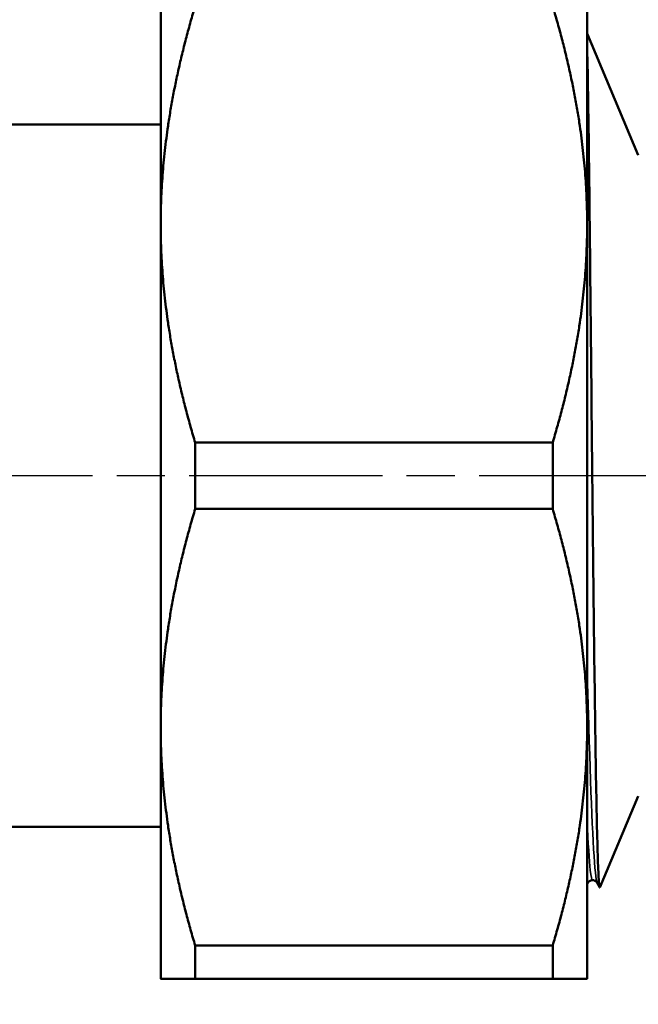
# Model space of a CAD drawing. Header units: millimetres. Extents: x -119 to 738, y -69 to 356.
# Tile 5 of 19: x 59 to 77, y 118 to 147. Entities that reach past the tile are written whole.
import ezdxf

# ---------------------------------------------------------------- set-up
doc = ezdxf.new("R2010")
doc.units = ezdxf.units.MM
doc.linetypes.add('CHAIN', pattern=[0.7087, 0.4724, -0.0591, 0.1181, -0.0591])
for name, color, linetype, lineweight in [('Видимые тонкие (ГОСТ)', 7, 'Continuous', 35), ('Видимый контур (ГОСТ)', 7, 'Continuous', 50), ('Маркер центра (ГОСТ)', 7, 'Continuous', 25), ('Размер (ГОСТ)', 7, 'Continuous', 25)]:
    doc.layers.add(name, color=color, linetype=linetype, lineweight=lineweight)
doc.styles.add('Обычный текст (ГОСТ)', font='GOST Common Italic.ttf')
doc.dimstyles.new('Обычный (ГОСТ)', dxfattribs={"dimtxt": 3.5, "dimasz": 3.5, "dimexe": 1, "dimexo": 0, "dimgap": 0.5, "dimtad": 1, "dimrnd": 1e-08, "dimtxsty": 'Обычный текст (ГОСТ)', "dimblk": 'Filled-1', "dimcen": 0.09, "dimdle": 15, "dimclrd": 256, "dimclre": 256, "dimclrt": 256, "dimazin": 2, "dimtfac": 0.714286, "dimtdec": 3, "dimtmove": 0, "dimatfit": 3, "dimfxl": 1, "dimtolj": 1, "dimlwd": 25, "dimlwe": 25, "dimarcsym": 0})

# ---------------------------------------------------------------- blocks, each defined once
blk = doc.blocks.new('Filled-1')
at = {"color": 0}
for p, q in [((0, 0), (-1, 0.1429)), ((-1, 0.1429), (-1, -0.1429)), ((-1, 0), (0, 0)), ((-1, -0.1429), (0, 0))]:
    blk.add_line(p, q, dxfattribs=at)
at = {"color": 0, "flags": 128}
blk.add_lwpolyline([(-1, -0.1429), (0, 0), (-1, 0.1429), (-1, -0.1429)], dxfattribs=at)
at = {"color": 0}
blk.add_solid([(-1, -0.1429), (0, 0), (-1, 0.1429), (-1, -0.1429)], dxfattribs=at)
blk = doc.blocks.new('*D9')
at = {"layer": 'Defpoints', "color": 0, "linetype": 'Continuous', "transparency": 16777216}
for p in [(92.485, 157.191), (42.985, 142.191), (92.485, 135.687)]:
    blk.add_point(p, dxfattribs=at)
at = {"layer": 'Размер (ГОСТ)', "linetype": 'Continuous', "lineweight": 25, "transparency": 16777216}
for p, q in [((42.985, 142.191), (42.985, 158.191)), ((92.485, 135.687), (92.485, 158.191)), ((46.485, 157.191), (88.985, 157.191))]:
    blk.add_line(p, q, dxfattribs=at)
at = {"layer": 'Размер (ГОСТ)', "linetype": 'Continuous', "lineweight": 25, "transparency": 16777216, "xscale": 3.5, "yscale": 3.5, "zscale": 3.5, "rotation": 180}
blk.add_blockref('Filled-1', (42.985, 157.191), dxfattribs=at)
at = {"layer": 'Размер (ГОСТ)', "linetype": 'Continuous', "lineweight": 25, "transparency": 16777216, "xscale": 3.5, "yscale": 3.5, "zscale": 3.5}
blk.add_blockref('Filled-1', (92.485, 157.191), dxfattribs=at)
at = {"layer": 'Размер (ГОСТ)', "linetype": 'Continuous', "lineweight": 25, "transparency": 16777216, "insert": (63.248, 161.891), "char_height": 3.5, "attachment_point": 1, "style": 'Обычный текст (ГОСТ)'}
blk.add_mtext('\\A1;49,5', dxfattribs=at)
blk = doc.blocks.new('*D10')
at = {"layer": 'Defpoints', "color": 0, "linetype": 'Continuous', "transparency": 16777216}
for p in [(92.486, 133.189), (89.269, 124.548)]:
    blk.add_point(p, dxfattribs=at)
at = {"layer": 'Размер (ГОСТ)', "linetype": 'Continuous', "lineweight": 25, "transparency": 16777216}
for p, q in [((79.796, 99.101), (88.048, 121.268)), ((61.071, 99.101), (79.796, 99.101))]:
    blk.add_line(p, q, dxfattribs=at)
at = {"layer": 'Размер (ГОСТ)', "linetype": 'Continuous', "lineweight": 25, "transparency": 16777216, "xscale": 3.5, "yscale": 3.5, "zscale": 3.5, "rotation": 69.5803377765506}
blk.add_blockref('Filled-1', (89.269, 124.548), dxfattribs=at)
at = {"layer": 'Размер (ГОСТ)', "linetype": 'Continuous', "lineweight": 25, "transparency": 16777216, "insert": (61.071, 103.104), "char_height": 3.5, "attachment_point": 1, "style": 'Обычный текст (ГОСТ)'}
blk.add_mtext('\\A1; \\fGOST Common|b0|i1;\\H3.5000;G 1/2"', dxfattribs=at)

msp = doc.modelspace()

# ---------------------------------------------------------------- linework, layer by layer
at = {"layer": 'Видимые тонкие (ГОСТ)'}
for points, knots in [([(75.78, 121.253), (75.763, 121.285), (75.745, 121.386), (75.727, 121.556), (75.658, 122.216), (75.59, 123.915), (75.521, 126.246), (75.509, 126.653), (75.497, 127.079), (75.485, 127.519)], [7.899995, 7.899995, 7.899995, 7.899995, 8.086248, 8.086248, 8.086248, 8.805116, 8.805116, 8.805116, 8.930628, 8.930628, 8.930628, 8.930628]), ([(75.642, 121.333), (75.621, 121.331), (75.6, 121.425), (75.579, 121.619), (75.548, 121.904), (75.516, 122.402), (75.485, 123.076)], [7.8539816, 7.8539816, 7.8539816, 7.8539816, 8.0763216, 8.0763216, 8.0763216, 8.4028698, 8.4028698, 8.4028698, 8.4028698])]:
    msp.add_open_spline(points, degree=3, knots=knots, dxfattribs=at)
msp.add_open_spline([(75.504, 121.251), (75.498, 121.24), (75.492, 121.237), (75.485, 121.243)], degree=3, dxfattribs=at)
at = {"layer": 'Видимый контур (ГОСТ)'}
for p, q in [((62.985, 147.937), (62.985, 140.562)), ((75.485, 140.562), (75.485, 147.937)), ((76.985, 142.587), (75.485, 146.159)), ((56.928, 143.487), (62.985, 143.487)), ((62.985, 140.562), (62.985, 125.812)), ((75.485, 125.812), (75.485, 140.562)), ((63.996, 132.216), (63.996, 134.158)), ((63.996, 134.158), (74.475, 134.158)), ((74.475, 134.158), (74.475, 132.216)), ((63.996, 132.216), (74.475, 132.216)), ((62.985, 125.812), (62.985, 118.437)), ((75.485, 118.437), (75.485, 125.812)), ((76.985, 123.787), (75.861, 121.111)), ((56.028, 122.887), (62.985, 122.887)), ((75.853, 121.109), (75.78, 121.248)), ((63.996, 118.437), (63.996, 119.408)), ((63.996, 119.408), (74.475, 119.408)), ((74.475, 119.408), (74.475, 118.437)), ((63.996, 118.437), (74.475, 118.437))]:
    msp.add_line(p, q, dxfattribs=at)
for points, weights in [([(63.996, 146.966), (62.985, 143.585), (62.985, 140.562)], [1.02374168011, 1.04137991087, 1]), ([(75.485, 140.562), (75.485, 143.585), (74.475, 146.966)], [1, 1.04137991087, 1.02374168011]), ([(62.985, 140.562), (62.985, 137.539), (63.996, 134.158)], [1, 1.04137991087, 1.02374168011]), ([(74.475, 134.158), (75.485, 137.539), (75.485, 140.562)], [1.02374168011, 1.04137991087, 1]), ([(63.996, 132.216), (62.985, 128.835), (62.985, 125.812)], [1.02374168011, 1.04137991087, 1]), ([(75.485, 125.812), (75.485, 128.835), (74.475, 132.216)], [1, 1.04137991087, 1.02374168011]), ([(62.985, 125.812), (62.985, 122.789), (63.996, 119.408)], [1, 1.04137991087, 1.02374168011]), ([(74.475, 119.408), (75.485, 122.789), (75.485, 125.812)], [1.02374168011, 1.04137991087, 1]), ([(63.996, 118.437), (62.985, 118.437), (62.985, 118.437)], [1.02374168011, 1.04137991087, 1]), ([(75.485, 118.437), (75.485, 118.437), (74.475, 118.437)], [1, 1.04137991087, 1.02374168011])]:
    msp.add_rational_spline(points, weights, degree=2, dxfattribs=at)
for points, knots in [([(75.861, 121.111), (75.851, 121.086), (75.84, 121.147), (75.81, 121.575), (75.79, 122.171), (75.751, 123.933), (75.732, 125.091), (75.695, 127.806), (75.677, 129.337), (75.642, 132.577), (75.625, 134.256), (75.592, 137.549), (75.577, 139.127), (75.546, 141.938), (75.532, 143.144), (75.506, 144.793), (75.496, 145.34), (75.485, 145.703)], [-4.255313, -4.255313, -4.255313, -4.255313, -4.005037, -4.005037, -3.520339, -3.520339, -3.026465, -3.026465, -2.531826, -2.531826, -2.032506, -2.032506, -1.524946, -1.524946, -1.016521, -1.016521, -0.628244, -0.628244, -0.628244, -0.628244]), ([(75.642, 121.327), (75.607, 121.327), (75.573, 121.314), (75.533, 121.287), (75.523, 121.275), (75.51, 121.258), (75.507, 121.252), (75.504, 121.248)], [0, 0, 0, 0, 0.02153947, 0.02153947, 0.04027271, 0.04027271, 0.05795315, 0.05795315, 0.05795315, 0.05795315]), ([(75.78, 121.248), (75.777, 121.254), (75.772, 121.266), (75.744, 121.292), (75.73, 121.303), (75.693, 121.321), (75.668, 121.327), (75.642, 121.327)], [0, 0, 0, 0, 0.02801537, 0.02801537, 0.04271853, 0.04271853, 0.05797716, 0.05797716, 0.05797716, 0.05797716])]:
    msp.add_open_spline(points, degree=3, knots=knots, dxfattribs=at)
msp.add_open_spline([(75.504, 121.248), (75.498, 121.236), (75.492, 121.223), (75.485, 121.211)], degree=3, dxfattribs=at)
at = {"layer": 'Маркер центра (ГОСТ)', "linetype": 'CHAIN', "ltscale": 11.993792}
msp.add_line((94.985, 133.187), (40.717, 133.187), dxfattribs=at)

# ---------------------------------------------------------------- dimensions: what is measured, and where the dimension line sits
at = {"layer": 'Размер (ГОСТ)', "linetype": 'Continuous', "lineweight": 25}
dim = msp.add_linear_dim(base=(92.485, 157.191), p1=(42.985, 142.191), p2=(92.485, 135.687), dimstyle='Обычный (ГОСТ)', override={"dimgap": 0.5, "dimdec": 2, "dimtol": 0, "dimlim": 0, "dimtp": 0, "dimtm": 0, "dimtdec": 3, "dimtofl": 0, "dimatfit": 1}, dxfattribs=at)
dim.commit()
dim.dimension.update_dxf_attribs({"geometry": '*D9', "text_midpoint": (67.735, 157.191), "dimtype": 160})
dim = msp.add_radius_dim(center=(92.486, 133.189), mpoint=(89.269, 124.548), text=' \\fGOST Common|b0|i1;\\H3.5000;G 1/2"', dimstyle='Обычный (ГОСТ)', override={"dimgap": 0.5, "dimtih": 1, "dimtoh": 1, "dimdec": 2, "dimlfac": 1, "dimcen": 0, "dimtol": 0, "dimlim": 0, "dimtp": 0, "dimtm": 0, "dimtdec": 3, "dimtofl": 0}, dxfattribs=at)
dim.commit()
dim.dimension.update_dxf_attribs({"geometry": '*D10', "text_midpoint": (68.514, 99.101), "dimtype": 164})

doc.saveas('drawing.dxf')
